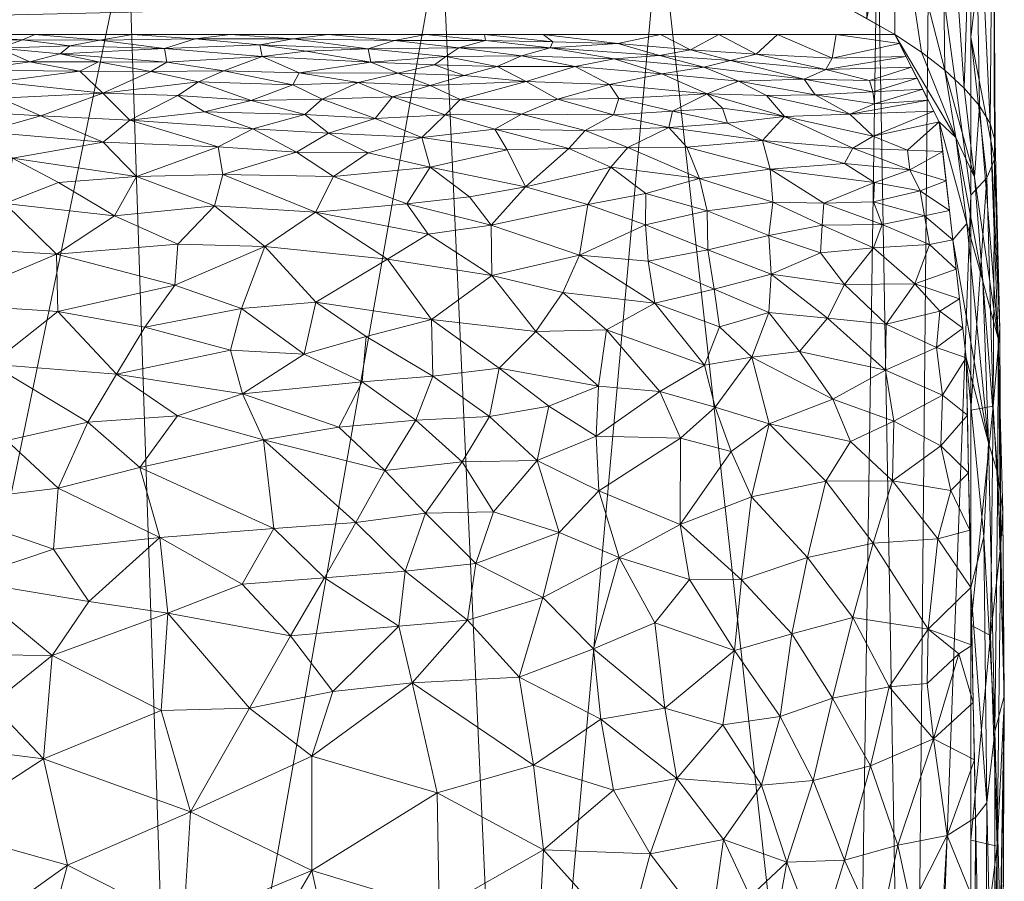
# Model space of a CAD drawing. Header units: millimetres. Extents: x -75 to 75, y 0 to 78.
# Tile 17 of 19: x 11 to 24, y 59 to 70. Entities that reach past the tile are written whole.
import ezdxf

# ---------------------------------------------------------------- set-up
doc = ezdxf.new("R2010")
doc.units = ezdxf.units.MM
doc.layers.add('A-GENM', color=13, linetype='Continuous')

# ---------------------------------------------------------------- blocks, each defined once
blk = doc.blocks.new('Model_FFAS1721-609XX0BF0 - Model_FFAS1721-609XX0BF0-472696-_3D_')
at = {"layer": 'A-GENM', "lineweight": 9}
mesh = blk.add_polyface(dxfattribs=at)
corners = [(-23.395, -40.469, -30.219), (-23.354, -40.469, -32.809), (-23.268, -40.469, -35.399), (-23.3, -50.903, -36.946), (-23.329, -59.919, -42.338), (-23.207, -65.872, -51.024), (-22.859, -68.925, -61.134), (-22.284, -70.058, -71.646), (-22.63, -69.827, -65.981), (-22.931, -69.597, -60.313), (-23.183, -69.365, -54.643), (-23.38, -69.136, -48.97), (-23.516, -68.905, -43.296), (-23.584, -68.675, -37.62), (-23.573, -68.441, -31.944), (-23.473, -68.2, -26.27), (-23.268, -67.977, -20.597), (-23.268, -44.956, -20.597), (-23.424, -42.714, -25.405), (-23.268, -56.84, -20.597), (-23.701, -61.487, -35.879), (-23.658, -63.454, -31.361), (-23.423, -66.864, -49.213), (-23.268, -62.408, -20.597), (-23.621, -66.12, -41.468), (-23.558, -65.245, -27.995), (-23.476, -49.518, -32.632), (-23.071, -68.723, -57.758), (-23.577, -61.032, -39.926), (-23.63, -54.166, -30.657), (-23.605, -55.952, -26.898), (-23.268, -50.898, -20.597), (-23.496, -49.378, -24.602), (-23.284, -45.749, -36.182), (-23.386, -47.892, -34.199), (-23.445, -54.3, -36.422), (-23.579, -55.363, -34.339), (-23.644, -66.237, -34.802), (-23.214, -67.611, -54.101), (-23.498, -64.77, -45.67), (-23.033, -67.398, -56.079), (-23.619, -64.367, -42.093), (-23.683, -63.878, -38.155), (-23.41, -41.591, -27.812), (-23.525, -47.966, -27.881), (-23.472, -45.812, -29.834), (-23.552, -50.88, -30.915), (-23.315, -68.211, -52.089), (-23.521, -62.275, -25.762), (-23.607, -59.547, -27.44), (-23.698, -61.382, -32.474), (-23.268, -59.624, -20.597), (-23.655, -58.265, -34.899), (-23.684, -57.601, -31.503), (-23.268, -65.193, -20.597), (-23.268, -62.895, -46.681), (-23.435, -63.551, -45.136), (-23.476, -60.108, -40.673), (-23.268, -53.869, -20.597), (-23.462, -53.47, -23.452), (-23.551, -52.722, -25.488), (-23.586, -51.787, -27.438), (-23.268, -47.927, -20.597), (-23.346, -43.835, -23.001), (-23.472, -46.309, -25.059), (-23.314, -55.411, -39.642)]
mesh.append_faces([[corners[k] for k in face] for face in [(54, 15, 16)]], dxfattribs={"vtx0": -1})
mesh.append_faces([[corners[k] for k in face] for face in [(8, 27, 7), (10, 47, 9), (14, 37, 13), (7, 27, 6), (15, 25, 14), (55, 57, 4), (40, 39, 5), (18, 64, 63), (4, 35, 65)]], dxfattribs={"vtx0": -1, "vtx1": -1})
mesh.append_faces([[corners[k] for k in face] for face in [(59, 49, 19), (24, 42, 41), (37, 25, 21), (28, 57, 56), (52, 53, 29), (22, 47, 24), (28, 39, 41), (15, 54, 25), (22, 27, 47), (47, 11, 24), (48, 25, 23), (27, 38, 6), (24, 41, 22), (41, 42, 20), (37, 14, 25), (36, 52, 29), (34, 1, 33), (21, 25, 48), (26, 34, 35), (21, 48, 49), (38, 27, 22), (61, 53, 60), (46, 45, 26), (36, 26, 35), (45, 0, 26), (20, 42, 50), (60, 59, 32), (32, 63, 64), (35, 34, 3), (1, 34, 26), (57, 36, 35), (52, 36, 28), (21, 24, 37), (12, 37, 24), (39, 38, 22), (39, 40, 38), (41, 39, 22), (55, 56, 57), (28, 41, 20), (24, 21, 42), (50, 21, 49), (46, 29, 44), (44, 29, 61), (46, 26, 36), (44, 43, 45), (29, 46, 36), (44, 45, 46), (9, 47, 27), (48, 51, 49), (30, 53, 50), (21, 50, 42), (30, 50, 49), (28, 20, 52), (53, 52, 20), (50, 53, 20), (60, 53, 30), (5, 39, 56), (39, 28, 56), (36, 57, 28), (35, 4, 57), (59, 60, 30), (49, 59, 30), (59, 31, 32), (61, 60, 32), (61, 32, 64), (53, 61, 29), (18, 44, 64), (61, 64, 44)]], dxfattribs={"vtx0": -1, "vtx1": -1, "vtx2": -1})
mesh.append_faces([[corners[k] for k in face] for face in [(37, 12, 13), (44, 18, 43), (26, 0, 1), (34, 33, 3), (35, 3, 65), (45, 43, 0), (47, 10, 11), (49, 51, 19), (48, 23, 51), (32, 17, 63)]], dxfattribs={"vtx0": -1, "vtx2": -1})
mesh.append_faces([[corners[k] for k in face] for face in [(55, 5, 56), (11, 12, 24), (8, 9, 27), (58, 31, 59, 19), (62, 17, 32, 31), (40, 6, 38), (54, 23, 25)]], dxfattribs={"vtx1": -1, "vtx2": -1})
mesh.append_faces([[corners[k] for k in face] for face in [(1, 2, 33)]], dxfattribs={"vtx2": -1})
mesh = blk.add_polyface(dxfattribs=at)
corners = [(-23.268, -44.956, -20.597), (-23.268, -67.977, -20.597), (-23.268, -70.024, -20.597), (-23.268, -72.07, -20.597), (-22.057, -71.736, -12.398), (-16.409, -71.489, -6.344), (-8.293, -71.419, -4.625), (0, -71.411, -4.447), (8.293, -71.419, -4.625), (16.409, -71.489, -6.344), (22.057, -71.736, -12.398), (23.268, -72.07, -20.597), (23.268, -70.024, -20.597), (23.268, -67.977, -20.597), (23.268, -44.956, -20.597), (21.97, -48.888, -12.165), (15.528, -51.77, -5.984), (5.655, -52.463, -4.498), (-3.799, -52.48, -4.461), (-12.991, -52.111, -5.253), (-21.722, -49.167, -11.565), (-22.727, -71.921, -16.933), (22.727, -71.921, -16.934), (18.749, -50.329, -9.075), (19.233, -71.612, -9.371), (-17.356, -50.639, -8.409), (10.592, -52.116, -5.241), (-8.395, -52.295, -4.857), (-12.351, -71.454, -5.485), (-4.147, -71.415, -4.536), (4.147, -71.415, -4.536), (-22.495, -47.061, -16.081), (22.619, -46.922, -16.381), (-19.233, -71.612, -9.371), (12.351, -71.454, -5.485), (0.928, -52.471, -4.48)]
mesh.append_faces([[corners[k] for k in face] for face in [(21, 1, 2, 3), (1, 31, 0)]], dxfattribs={"vtx0": -1})
mesh.append_faces([[corners[k] for k in face] for face in [(6, 27, 28), (22, 15, 10), (19, 28, 27), (9, 16, 34), (29, 27, 6), (10, 15, 24), (30, 35, 7), (26, 34, 16), (31, 4, 20), (23, 24, 15), (35, 30, 17)]], dxfattribs={"vtx0": -1, "vtx1": -1})
mesh.append_faces([[corners[k] for k in face] for face in [(21, 31, 1), (22, 13, 32)]], dxfattribs={"vtx0": -1, "vtx1": -1, "vtx2": -1})
mesh.append_faces([[corners[k] for k in face] for face in [(31, 21, 4), (20, 4, 33), (5, 19, 25), (33, 25, 20), (26, 8, 34), (19, 5, 28)]], dxfattribs={"vtx0": -1, "vtx2": -1})
mesh.append_faces([[corners[k] for k in face] for face in [(33, 5, 25), (29, 7, 18), (26, 17, 8), (35, 18, 7), (23, 16, 9), (18, 27, 29), (30, 8, 17), (32, 15, 22), (9, 24, 23)]], dxfattribs={"vtx1": -1, "vtx2": -1})
mesh.append_faces([[corners[k] for k in face] for face in [(13, 14, 32)]], dxfattribs={"vtx2": -1})
mesh.append_faces([[corners[k] for k in face] for face in [(22, 11, 12, 13)]], dxfattribs={"vtx3": -1})
mesh = blk.add_polyface(dxfattribs=at)
corners = [(-13.453, -57.064, -51.123), (-11.732, -57.504, -51.703), (-13.071, -58.538, -51.721), (-8.543, -57.383, -52.209), (-8.464, -58.852, -52.686), (-10.169, -58.301, -52.258), (-12.78, -61.304, -53.06), (-13.159, -59.99, -52.297), (-11.254, -60.679, -53.047), (-11.318, -58.383, -52.078), (-11.565, -59.3, -52.372), (-9.332, -60.919, -53.45), (-9.851, -62.034, -53.99), (-10.582, -61.384, -53.522), (-11.366, -62.017, -53.76), (-11.841, -62.716, -54.129), (-12.866, -62.564, -53.818), (-7.78, -60.804, -53.554), (-6.795, -62.012, -54.246), (-8.348, -61.816, -54.022), (-6.954, -57.992, -52.563), (-8.337, -59.896, -53.1), (-7.036, -59.814, -53.189), (-6.61, -58.905, -52.888), (-9.871, -59.776, -52.859), (-14.732, -59.229, -51.461), (-14.218, -58.352, -51.299), (-14.733, -60.71, -52.163), (-13.922, -61.334, -52.773), (-13.831, -62.94, -53.847), (-14.456, -62.272, -53.191), (-10.19, -62.991, -54.564), (-8.861, -62.99, -54.701), (-7.855, -62.495, -54.46), (-6.925, -62.809, -54.717), (-10.588, -56.944, -51.772), (-9.577, -57.198, -52.012), (-15.073, -57.69, -50.746)]
mesh.append_faces([[corners[k] for k in face] for face in [(0, 1, 2), (3, 4, 5), (6, 7, 8), (9, 5, 10), (11, 12, 13), (10, 8, 7), (9, 2, 1), (14, 15, 16), (17, 18, 19), (13, 12, 14), (20, 4, 3), (17, 21, 22), (4, 20, 23), (5, 4, 24), (10, 5, 24), (8, 10, 24), (10, 7, 2), (25, 2, 7), (2, 26, 0), (27, 25, 7), (28, 7, 6), (29, 30, 16), (30, 28, 16), (24, 21, 11), (8, 14, 6), (16, 6, 14), (31, 14, 12), (11, 17, 19), (22, 21, 4), (11, 19, 12), (8, 24, 11), (32, 12, 19), (12, 32, 31), (33, 18, 34), (11, 21, 17), (24, 4, 21), (4, 23, 22), (9, 35, 5), (3, 5, 36), (2, 9, 10), (0, 26, 37), (2, 25, 26), (7, 28, 27), (28, 6, 16), (31, 15, 14), (14, 8, 13), (11, 13, 8), (33, 32, 19), (18, 33, 19)]], dxfattribs={"vtx0": -1, "vtx1": -1, "vtx2": -1})
mesh = blk.add_polyface(dxfattribs=at)
corners = [(-21.226, -60.396, -46.817), (-21.966, -60.587, -45.865), (-21.632, -59.363, -45.516), (-21.295, -58.275, -45.465), (-22.077, -58.387, -44.149), (-20.799, -61.225, -47.993), (-21.477, -61.461, -47.289), (-20.063, -59.633, -47.918), (-20.884, -59.338, -46.658), (-20.408, -58.893, -47.1), (-23.149, -57.27, -41.073), (-22.889, -58.44, -42.586), (-23.322, -57.665, -40.99), (-22.715, -62.356, -46.524), (-23.11, -62.036, -45.445), (-22.703, -61.654, -45.756), (-22.786, -60.935, -44.888), (-23.314, -60.663, -43.424), (-22.959, -59.686, -43.413), (-22.21, -61.609, -46.419), (-21.746, -57.265, -44.19), (-21.739, -62.506, -47.943), (-23.329, -59.919, -42.338), (-22.32, -59.557, -44.493), (-20.947, -62.294, -48.691), (-20.206, -62.081, -49.366), (-20.298, -62.997, -50.07), (-20.65, -58.022, -46.363), (-21.07, -57.073, -45.324), (-20.556, -60.337, -47.701), (-22.495, -58.759, -43.607), (-22.357, -57.269, -42.973), (-20.054, -61.119, -48.825), (-23.325, -58.792, -41.664), (-22.842, -57.553, -42.089), (-23.268, -62.895, -46.681), (-23.283, -62.151, -45.595), (-23.298, -61.407, -44.509)]
mesh.append_faces([[corners[k] for k in face] for face in [(33, 18, 22)]], dxfattribs={"vtx0": -1, "vtx1": -1})
mesh.append_faces([[corners[k] for k in face] for face in [(0, 1, 2), (3, 2, 4), (0, 5, 6), (7, 8, 9), (10, 11, 12), (13, 14, 15), (16, 17, 18), (19, 16, 1), (20, 3, 4), (16, 15, 14), (13, 19, 21), (23, 2, 1), (24, 25, 26), (8, 3, 27), (27, 3, 28), (2, 3, 8), (0, 2, 8), (2, 23, 4), (8, 7, 29), (0, 6, 1), (30, 4, 23), (11, 30, 18), (19, 1, 6), (16, 23, 1), (21, 19, 6), (15, 19, 13), (24, 21, 6), (31, 4, 30), (24, 6, 5), (32, 5, 29), (5, 25, 24), (29, 5, 0), (5, 32, 25), (8, 29, 0), (18, 33, 11), (30, 34, 31), (18, 30, 23), (30, 11, 34), (16, 18, 23), (13, 36, 14), (16, 19, 15), (16, 14, 37), (27, 9, 8)]], dxfattribs={"vtx0": -1, "vtx1": -1, "vtx2": -1})
mesh.append_faces([[corners[k] for k in face] for face in [(13, 35, 36), (16, 37, 17)]], dxfattribs={"vtx0": -1, "vtx2": -1})
mesh.append_faces([[corners[k] for k in face] for face in [(17, 22, 18), (33, 12, 11), (36, 37, 14)]], dxfattribs={"vtx1": -1, "vtx2": -1})
mesh = blk.add_polyface(dxfattribs=at)
corners = [(-15.073, -57.69, -50.746), (-14.218, -58.352, -51.299), (-14.732, -59.229, -51.461), (-19.305, -61.333, -49.753), (-20.054, -61.119, -48.825), (-19.46, -60.422, -49.031), (-17.418, -61.734, -51.489), (-17.725, -62.765, -52.041), (-18.378, -62.102, -51.083), (-16.38, -58.729, -50.519), (-16.717, -57.186, -49.778), (-14.733, -60.71, -52.163), (-16.357, -60.235, -51.216), (-16.033, -61.661, -52.184), (-18.807, -58.301, -48.642), (-17.668, -58.294, -49.558), (-17.731, -59.497, -50.029), (-16.748, -62.474, -52.385), (-15.858, -62.397, -52.753), (-15.939, -63.106, -53.25), (-20.556, -60.337, -47.701), (-18.639, -60.271, -49.716), (-18.475, -61.189, -50.39), (-15.002, -61.549, -52.541), (-17.603, -60.595, -50.678), (-19.116, -59.445, -48.853), (-14.456, -62.272, -53.191), (-13.922, -61.334, -52.773), (-19.362, -57.207, -47.688), (-19.896, -58.427, -47.542), (-20.063, -59.633, -47.918), (-18.286, -57.209, -48.703), (-19.623, -63, -50.746), (-20.206, -62.081, -49.366), (-19.174, -62.438, -50.682), (-20.284, -57.062, -46.519), (-20.65, -58.022, -46.363), (-20.408, -58.893, -47.1), (-18.711, -63.286, -51.783), (-14.894, -63.019, -53.582)]
mesh.append_faces([[corners[k] for k in face] for face in [(0, 1, 2), (3, 4, 5), (6, 7, 8), (0, 9, 10), (9, 0, 2), (2, 11, 12), (11, 13, 12), (14, 15, 16), (17, 18, 19), (20, 5, 4), (5, 21, 22), (9, 2, 12), (13, 11, 23), (6, 22, 24), (6, 17, 7), (16, 9, 12), (9, 15, 10), (21, 24, 22), (16, 25, 14), (26, 23, 27), (28, 14, 29), (30, 29, 25), (14, 31, 15), (29, 14, 25), (9, 16, 15), (32, 33, 34), (5, 30, 25), (33, 4, 3), (21, 5, 25), (3, 5, 22), (25, 16, 21), (24, 21, 16), (16, 12, 24), (13, 24, 12), (24, 13, 6), (13, 18, 17), (8, 3, 22), (33, 3, 34), (35, 29, 36), (36, 29, 37), (20, 30, 5), (13, 17, 6), (8, 38, 34), (23, 18, 13), (39, 18, 26), (27, 23, 11), (18, 23, 26), (3, 8, 34), (6, 8, 22), (29, 30, 37)]], dxfattribs={"vtx0": -1, "vtx1": -1, "vtx2": -1})
mesh = blk.add_polyface(dxfattribs=at)
corners = [(-22.004, -63.471, -48.753), (-21.739, -62.506, -47.943), (-21.15, -63.283, -49.453), (-22.16, -65.711, -52.166), (-21.479, -65.333, -51.954), (-21.049, -65.952, -53.347), (-23.268, -62.895, -46.681), (-22.715, -62.356, -46.524), (-22.842, -63.525, -47.853), (-20.947, -62.294, -48.691), (-20.428, -64.071, -51.076), (-20.654, -65.016, -52.106), (-21.391, -64.273, -50.423), (-22.9, -65.389, -50.872), (-22.88, -64.729, -49.686), (-22.27, -65.05, -50.857), (-19.957, -65.23, -52.972), (-20.164, -64.659, -52.035), (-18.449, -64.148, -52.806), (-19.501, -63.713, -51.539), (-18.711, -63.286, -51.783), (-19.623, -63, -50.746), (-20.431, -65.877, -53.625), (-23.253, -63.639, -47.766), (-20.298, -62.997, -50.07), (-18.413, -64.854, -53.613), (-19.505, -64.83, -52.796), (-21.708, -64.788, -50.888), (-22.253, -64.277, -49.618), (-19.237, -65.433, -53.794), (-23.223, -65.128, -49.938), (-23.238, -64.383, -48.852), (-23.009, -64.153, -48.535), (-23.207, -65.872, -51.024), (-19.818, -65.774, -53.886), (-20.206, -62.081, -49.366), (-19.174, -62.438, -50.682)]
mesh.append_faces([[corners[k] for k in face] for face in [(0, 1, 2), (3, 4, 5), (6, 7, 8), (2, 1, 9), (10, 11, 12), (13, 14, 15), (16, 11, 17), (18, 19, 20), (10, 17, 11), (21, 20, 19), (11, 16, 22), (12, 0, 2), (13, 15, 3), (7, 1, 0), (10, 2, 24), (2, 10, 12), (24, 19, 10), (18, 25, 26), (17, 19, 26), (27, 11, 4), (12, 27, 28), (16, 26, 29), (2, 9, 24), (19, 24, 21), (26, 19, 18), (30, 14, 13), (4, 3, 15), (27, 4, 15), (22, 4, 11), (28, 15, 14), (8, 7, 0), (23, 8, 32), (8, 0, 28), (28, 14, 32), (12, 28, 0), (19, 17, 10), (16, 17, 26), (26, 25, 29), (16, 34, 22), (34, 16, 29), (35, 21, 24), (20, 21, 36), (28, 27, 15), (11, 27, 12), (28, 32, 8), (31, 32, 14)]], dxfattribs={"vtx0": -1, "vtx1": -1, "vtx2": -1})
mesh.append_faces([[corners[k] for k in face] for face in [(14, 30, 31), (13, 33, 30)]], dxfattribs={"vtx0": -1, "vtx2": -1})
mesh.append_faces([[corners[k] for k in face] for face in [(23, 6, 8), (31, 23, 32)]], dxfattribs={"vtx1": -1, "vtx2": -1})
mesh = blk.add_polyface(dxfattribs=at)
corners = [(-17.65, -64.542, -53.728), (-17.083, -63.877, -53.371), (-16.679, -64.523, -54.211), (-14.105, -64.81, -55.415), (-15.302, -63.738, -54.027), (-14.241, -63.66, -54.301), (-17.725, -62.765, -52.041), (-16.748, -62.474, -52.385), (-16.854, -63.207, -52.9), (-15.675, -64.413, -54.519), (-12.761, -63.543, -54.566), (-13.831, -62.94, -53.847), (-15.08, -64.973, -55.311), (-16.077, -65.062, -55.058), (-16.205, -63.859, -53.776), (-15.939, -63.106, -53.25), (-12.502, -64.448, -55.403), (-14.456, -62.272, -53.191), (-14.894, -63.019, -53.582), (-12.992, -65.119, -55.992), (-13.833, -65.404, -56.138), (-15.383, -65.559, -55.901), (-18.446, -65.503, -54.417), (-17.158, -65.736, -55.433), (-17.633, -66.21, -55.895), (-18.413, -64.854, -53.613), (-18.449, -64.148, -52.806), (-18.711, -63.286, -51.783), (-17.937, -63.61, -52.624), (-17.802, -65.245, -54.459), (-18.378, -62.102, -51.083), (-15.858, -62.397, -52.753), (-13.676, -65.97, -56.881), (-14.63, -65.92, -56.59), (-16.3, -65.633, -55.665), (-17.031, -65.11, -54.698), (-19.237, -65.433, -53.794), (-15.435, -66.145, -56.67), (-18.548, -66.231, -55.439)]
mesh.append_faces([[corners[k] for k in face] for face in [(0, 1, 2), (3, 4, 5), (6, 7, 8), (3, 9, 4), (10, 5, 11), (3, 12, 9), (9, 12, 13), (4, 14, 15), (3, 5, 16), (17, 11, 18), (19, 20, 3), (12, 20, 21), (22, 23, 24), (25, 26, 0), (9, 13, 2), (27, 28, 26), (22, 29, 23), (6, 27, 30), (8, 7, 15), (6, 8, 28), (14, 8, 15), (8, 1, 28), (6, 28, 27), (0, 28, 1), (14, 4, 9), (18, 4, 15), (2, 14, 9), (14, 1, 8), (4, 18, 5), (31, 18, 15), (5, 18, 11), (20, 32, 33), (20, 12, 3), (13, 12, 21), (34, 13, 21), (13, 35, 2), (0, 2, 35), (2, 1, 14), (25, 29, 22), (0, 26, 28), (29, 0, 35), (25, 22, 36), (0, 29, 25), (29, 35, 23), (35, 13, 34), (34, 21, 37), (35, 34, 23), (33, 37, 21), (20, 33, 21), (38, 36, 22)]], dxfattribs={"vtx0": -1, "vtx1": -1, "vtx2": -1})
mesh = blk.add_polyface(dxfattribs=at)
corners = [(-11.422, -67.212, -59.131), (-12.955, -66.813, -58.256), (-11.443, -66.47, -57.922), (-10.753, -67.868, -60.507), (-9.907, -67.305, -59.411), (-10.781, -64.8, -55.994), (-9.705, -63.973, -55.362), (-9.759, -64.674, -55.976), (-10.578, -65.79, -57.101), (-9.906, -66.569, -58.199), (-10.19, -62.991, -54.564), (-11.384, -63.393, -54.695), (-9.654, -66.05, -57.5), (-12.202, -65.658, -56.746), (-12.176, -67.711, -60.044), (-11.449, -68.142, -61.118), (-10.854, -68.458, -62.009), (-12.461, -68.217, -61.224), (-11.446, -64.183, -55.333), (-12.761, -63.543, -54.566), (-9.366, -68.232, -61.444), (-10.489, -68.797, -63.095), (-12.03, -68.664, -62.573), (-12.996, -67.343, -59.193), (-12.569, -66.269, -57.488), (-13.676, -65.97, -56.881), (-11.83, -65.036, -56.098), (-12.502, -64.448, -55.403), (-9.302, -65.272, -56.614), (-12.992, -65.119, -55.992), (-13.577, -68.244, -61.165), (-13.469, -67.838, -60.166), (-13.517, -68.603, -62.232), (-11.841, -62.716, -54.129), (-9.317, -68.573, -62.401), (-13.831, -62.94, -53.847), (-12.866, -62.564, -53.818), (-14.241, -63.66, -54.301), (-13.82, -66.509, -57.62), (-9.642, -67.822, -60.46), (-13.833, -65.404, -56.138), (-14.105, -64.81, -55.415)]
mesh.append_faces([[corners[k] for k in face] for face in [(0, 1, 2), (3, 0, 4), (5, 6, 7), (8, 9, 2), (10, 6, 11), (8, 12, 9), (8, 2, 13), (0, 9, 4), (3, 14, 0), (15, 16, 17), (18, 6, 5), (11, 18, 19), (2, 9, 0), (16, 3, 20), (3, 15, 14), (16, 21, 22), (14, 23, 0), (2, 24, 13), (24, 25, 13), (26, 27, 18), (5, 28, 8), (26, 8, 13), (5, 26, 18), (29, 27, 26), (17, 30, 31), (22, 17, 16), (0, 23, 1), (31, 14, 17), (30, 17, 32), (32, 17, 22), (10, 11, 33), (21, 16, 34), (19, 35, 36), (19, 36, 33), (37, 19, 27), (19, 33, 11), (14, 15, 17), (3, 16, 15), (2, 1, 24), (24, 1, 38), (4, 39, 3), (28, 5, 7), (8, 26, 5), (29, 26, 13), (40, 13, 25), (41, 27, 29), (13, 40, 29), (19, 18, 27), (6, 18, 11), (31, 23, 14)]], dxfattribs={"vtx0": -1, "vtx1": -1, "vtx2": -1})
mesh = blk.add_polyface(dxfattribs=at)
corners = [(-22.544, -66.829, -54.503), (-22.005, -67.297, -56.071), (-22.731, -67.338, -55.81), (-21.63, -66.819, -54.893), (-20.652, -67.455, -56.9), (-21.342, -67.587, -57.101), (-21.32, -67.232, -56.076), (-19.86, -67.269, -56.744), (-19.853, -67.773, -58.05), (-19.053, -67.591, -57.895), (-21.41, -66.383, -53.992), (-20.65, -66.457, -54.565), (-20.68, -66.954, -55.627), (-19.088, -67.123, -56.801), (-22.119, -67.597, -56.999), (-22.865, -66.476, -53.288), (-22.172, -66.308, -53.425), (-23.164, -66.253, -52.287), (-23.12, -66.635, -53.551), (-18.548, -66.231, -55.439), (-19.818, -65.774, -53.886), (-19.237, -65.433, -53.794), (-19.174, -66.578, -55.671), (-19.942, -66.761, -55.58), (-20.013, -66.271, -54.594), (-22.16, -65.711, -52.166), (-22.821, -66.006, -52.249), (-22.666, -67.709, -57.093), (-22.99, -67.78, -57.343), (-23.033, -67.398, -56.079), (-23.077, -67.017, -54.815), (-21.049, -65.952, -53.347), (-20.431, -65.877, -53.625), (-18.197, -67.202, -57.408), (-21.479, -65.333, -51.954), (-22.9, -65.389, -50.872), (-23.207, -65.872, -51.024)]
mesh.append_faces([[corners[k] for k in face] for face in [(17, 15, 18)]], dxfattribs={"vtx0": -1, "vtx1": -1})
mesh.append_faces([[corners[k] for k in face] for face in [(0, 1, 2), (1, 0, 3), (4, 5, 6), (7, 8, 4), (8, 7, 9), (10, 11, 12), (13, 9, 7), (14, 2, 1), (15, 16, 0), (19, 20, 21), (22, 13, 23), (24, 23, 11), (25, 16, 26), (2, 27, 29), (0, 16, 3), (0, 2, 30), (17, 26, 15), (11, 10, 31), (12, 4, 6), (4, 12, 7), (23, 7, 12), (11, 23, 12), (22, 23, 24), (10, 12, 3), (24, 32, 20), (3, 16, 10), (25, 10, 16), (23, 13, 7), (22, 33, 13), (32, 11, 31), (22, 24, 20), (11, 32, 24), (32, 31, 34), (35, 26, 36), (26, 35, 25), (10, 25, 31), (6, 5, 1), (1, 3, 6), (12, 6, 3), (16, 15, 26), (18, 15, 0), (2, 14, 27), (5, 14, 1), (20, 19, 22)]], dxfattribs={"vtx0": -1, "vtx1": -1, "vtx2": -1})
mesh.append_faces([[corners[k] for k in face] for face in [(27, 28, 29), (0, 30, 18), (2, 29, 30), (26, 17, 36)]], dxfattribs={"vtx0": -1, "vtx2": -1})
mesh = blk.add_polyface(dxfattribs=at)
corners = [(-14.124, -67.311, -58.94), (-15.71, -67.15, -58.246), (-14.785, -66.591, -57.528), (-18.06, -68.581, -61.188), (-17.499, -68.084, -59.811), (-17.26, -68.563, -61.358), (-17.063, -66.935, -57.376), (-17.053, -67.589, -58.721), (-18.197, -67.202, -57.408), (-14.781, -67.759, -59.748), (-13.469, -67.838, -60.166), (-16.772, -67.956, -59.706), (-16.264, -68.339, -60.912), (-12.996, -67.343, -59.193), (-16.281, -66.368, -56.716), (-15.962, -67.865, -59.714), (-17.633, -66.21, -55.895), (-13.82, -66.509, -57.62), (-15.435, -66.145, -56.67), (-14.63, -65.92, -56.59), (-16.3, -65.633, -55.665), (-17.158, -65.736, -55.433), (-12.955, -66.813, -58.256), (-13.577, -68.244, -61.165), (-15.012, -68.22, -60.857), (-16.24, -67.474, -58.741), (-14.532, -68.535, -61.872), (-15.461, -68.526, -61.673), (-18.308, -67.856, -58.893), (-18.606, -68.341, -60.199), (-19.058, -67.998, -58.983), (-17.981, -66.717, -56.57), (-18.548, -66.231, -55.439), (-19.053, -67.591, -57.895), (-19.088, -67.123, -56.801), (-13.676, -65.97, -56.881), (-12.569, -66.269, -57.488), (-19.174, -66.578, -55.671), (-18.446, -65.503, -54.417)]
mesh.append_faces([[corners[k] for k in face] for face in [(0, 1, 2), (3, 4, 5), (6, 7, 8), (9, 0, 10), (11, 12, 4), (13, 10, 0), (6, 14, 1), (0, 9, 1), (7, 15, 11), (16, 14, 6), (17, 0, 2), (18, 19, 2), (20, 14, 21), (22, 13, 0), (10, 23, 9), (24, 15, 9), (1, 14, 2), (25, 9, 15), (1, 25, 6), (12, 15, 24), (25, 15, 7), (24, 26, 27), (12, 5, 4), (28, 8, 7), (29, 30, 28), (18, 2, 14), (2, 19, 17), (4, 28, 7), (31, 32, 16), (6, 31, 16), (6, 8, 31), (33, 34, 8), (8, 28, 33), (29, 28, 4), (9, 23, 24), (14, 16, 21), (23, 26, 24), (24, 27, 12), (6, 25, 7), (9, 25, 1), (12, 11, 15), (4, 7, 11), (4, 3, 29), (20, 18, 14), (19, 35, 17), (36, 17, 35), (0, 17, 22), (8, 37, 31), (32, 31, 37), (38, 16, 32)]], dxfattribs={"vtx0": -1, "vtx1": -1, "vtx2": -1})
mesh = blk.add_polyface(dxfattribs=at)
corners = [(-18.826, -68.596, -61.022), (-18.274, -68.815, -62.016), (-19.354, -68.854, -61.987), (-19.587, -68.597, -60.87), (-20.569, -68.684, -61.271), (-20.668, -68.315, -59.692), (-19.752, -68.192, -59.365), (-19.853, -67.773, -58.05), (-19.058, -67.998, -58.983), (-20.153, -69.721, -68.624), (-21.389, -69.604, -68.751), (-21.108, -69.478, -67.178), (-21.25, -69.275, -65.418), (-20.26, -69.452, -65.958), (-20.622, -69.268, -64.766), (-19.852, -69.289, -64.448), (-19.811, -69.633, -67.265), (-19.265, -69.548, -66.124), (-18.646, -69.742, -67.634), (-19.236, -69.784, -68.429), (-18.586, -69.412, -64.996), (-19.403, -69.067, -63.024), (-18.709, -69.229, -63.9), (-20.051, -69.104, -63.357), (-20.114, -68.91, -62.301), (-20.853, -68.995, -63.053), (-19.637, -69.858, -69.768), (-20.005, -70.058, -71.646), (-20.487, -69.804, -70.117), (-21.471, -69.753, -70.292), (-20.765, -70.058, -71.646), (-21.633, -68.386, -60.11), (-20.702, -67.885, -58.161), (-18.606, -68.341, -60.199), (-20.652, -67.455, -56.9), (-19.053, -67.591, -57.895), (-21.342, -67.587, -57.101), (-18.308, -67.856, -58.893), (-18.695, -69.942, -70.122), (-21.365, -67.873, -58.035), (-18.64, -69.018, -62.825), (-19.246, -70.058, -71.646)]
mesh.append_faces([[corners[k] for k in face] for face in [(27, 26, 41)]], dxfattribs={"vtx0": -1, "vtx1": -1})
mesh.append_faces([[corners[k] for k in face] for face in [(0, 1, 2), (3, 4, 5), (6, 7, 8), (9, 10, 11), (12, 13, 11), (13, 14, 15), (16, 17, 18), (19, 9, 16), (18, 19, 16), (17, 15, 20), (15, 21, 22), (21, 23, 24), (15, 17, 13), (23, 15, 25), (11, 16, 9), (13, 17, 16), (26, 27, 28), (9, 28, 10), (28, 9, 26), (29, 28, 30), (6, 3, 5), (11, 13, 16), (13, 12, 14), (25, 15, 14), (31, 5, 4), (4, 3, 2), (5, 32, 6), (7, 6, 32), (0, 6, 33), (34, 7, 32), (8, 7, 35), (36, 34, 32), (37, 8, 35), (6, 8, 33), (26, 19, 38), (5, 39, 32), (15, 22, 20), (40, 22, 21), (2, 40, 21), (2, 21, 24), (2, 3, 0), (24, 25, 4), (21, 15, 23), (25, 24, 23), (2, 24, 4), (19, 26, 9), (41, 26, 38), (6, 0, 3)]], dxfattribs={"vtx0": -1, "vtx1": -1, "vtx2": -1})
mesh.append_faces([[corners[k] for k in face] for face in [(27, 30, 28)]], dxfattribs={"vtx1": -1, "vtx2": -1})
mesh = blk.add_polyface(dxfattribs=at)
corners = [(-20.765, -70.058, -71.646), (-21.524, -70.058, -71.646), (-21.471, -69.753, -70.292), (-21.738, -68.587, -61.144), (-21.633, -68.386, -60.11), (-20.569, -68.684, -61.271), (-20.853, -68.995, -63.053), (-20.622, -69.268, -64.766), (-21.702, -69.026, -63.818), (-22.021, -69.158, -64.747), (-22.715, -69.208, -63.762), (-21.996, -69.315, -65.922), (-21.25, -69.275, -65.418), (-22.004, -68.742, -62.058), (-22.666, -67.709, -57.093), (-22.008, -67.889, -58.058), (-22.609, -68.035, -58.356), (-20.668, -68.315, -59.692), (-22.02, -68.143, -59.076), (-21.365, -67.873, -58.035), (-22.343, -69.943, -70.572), (-22.644, -69.35, -65.076), (-22.572, -69.492, -66.39), (-21.953, -69.463, -67.151), (-21.389, -69.604, -68.751), (-22.5, -69.633, -67.704), (-22.428, -69.775, -69.018), (-22.284, -70.058, -71.646), (-20.487, -69.804, -70.117), (-22.448, -68.562, -60.845), (-22.859, -68.925, -61.134), (-22.903, -68.543, -59.87), (-22.787, -69.067, -62.448), (-22.478, -68.306, -59.622), (-22.946, -68.162, -58.606), (-22.119, -67.597, -56.999), (-21.342, -67.587, -57.101), (-22.99, -67.78, -57.343), (-20.702, -67.885, -58.161), (-21.108, -69.478, -67.178)]
mesh.append_faces([[corners[k] for k in face] for face in [(21, 11, 22), (26, 2, 20), (32, 8, 10), (34, 33, 31), (25, 24, 26), (30, 13, 32)]], dxfattribs={"vtx0": -1, "vtx1": -1})
mesh.append_faces([[corners[k] for k in face] for face in [(3, 4, 5), (6, 7, 8), (8, 9, 10), (11, 9, 12), (6, 8, 13), (14, 15, 16), (17, 18, 19), (1, 20, 2), (23, 22, 11), (24, 25, 23), (24, 2, 26), (24, 28, 2), (8, 7, 12), (31, 33, 29), (3, 13, 29), (33, 16, 18), (15, 18, 16), (3, 29, 33), (33, 34, 16), (35, 36, 19), (3, 33, 4), (30, 29, 13), (37, 14, 16), (35, 15, 14), (6, 13, 3), (6, 3, 5), (17, 4, 18), (18, 15, 19), (33, 18, 4), (19, 36, 38), (12, 39, 11), (12, 9, 8), (23, 11, 39), (39, 24, 23), (21, 9, 11), (8, 32, 13), (35, 19, 15)]], dxfattribs={"vtx0": -1, "vtx1": -1, "vtx2": -1})
mesh.append_faces([[corners[k] for k in face] for face in [(29, 30, 31), (9, 21, 10), (16, 34, 37)]], dxfattribs={"vtx0": -1, "vtx2": -1})
mesh.append_faces([[corners[k] for k in face] for face in [(0, 1, 2), (25, 22, 23)]], dxfattribs={"vtx1": -1, "vtx2": -1})
mesh.append_faces([[corners[k] for k in face] for face in [(1, 27, 20)]], dxfattribs={"vtx2": -1})
mesh = blk.add_polyface(dxfattribs=at)
corners = [(-23.268, -72.07, -20.597), (-23.268, -70.024, -20.597), (-23.268, -67.977, -20.597), (-23.473, -68.2, -26.27), (-23.573, -68.441, -31.944), (-23.584, -68.675, -37.62), (-23.516, -68.905, -43.296), (-23.38, -69.136, -48.97), (-23.183, -69.365, -54.643), (-22.931, -69.597, -60.313), (-22.63, -69.827, -65.981), (-22.284, -70.058, -71.646), (-22.289, -72.101, -71.564), (-22.295, -74.144, -71.481), (-22.881, -73.73, -61.314), (-23.311, -73.315, -51.14), (-23.553, -72.9, -40.96), (-23.56, -72.485, -30.776)]
mesh.append_faces([[corners[k] for k in face] for face in [(3, 1, 2), (14, 12, 13), (12, 10, 11)]], dxfattribs={"vtx0": -1})
mesh.append_faces([[corners[k] for k in face] for face in [(4, 1, 3), (8, 15, 7), (9, 14, 8)]], dxfattribs={"vtx0": -1, "vtx1": -1})
mesh.append_faces([[corners[k] for k in face] for face in [(4, 17, 1), (12, 14, 9)]], dxfattribs={"vtx0": -1, "vtx1": -1, "vtx2": -1})
mesh.append_faces([[corners[k] for k in face] for face in [(16, 5, 6), (6, 15, 16)]], dxfattribs={"vtx0": -1, "vtx2": -1})
mesh.append_faces([[corners[k] for k in face] for face in [(16, 17, 5), (4, 5, 17), (14, 15, 8), (9, 10, 12), (6, 7, 15)]], dxfattribs={"vtx1": -1, "vtx2": -1})
mesh.append_faces([[corners[k] for k in face] for face in [(17, 0, 1)]], dxfattribs={"vtx2": -1})
mesh = blk.add_polyface(dxfattribs=at)
corners = [(-17.912, -69.22, -63.951), (-17.508, -69.451, -65.337), (-18.586, -69.412, -64.996), (-17.447, -69.78, -67.854), (-18.646, -69.742, -67.634), (-18.141, -69.644, -66.663), (-16.467, -69.772, -67.848), (-16.637, -69.885, -68.983), (-16.979, -69.982, -70.249), (-15.802, -69.982, -70.274), (-17.134, -69.644, -66.717), (-17.852, -69.962, -70.048), (-17.818, -69.884, -68.989), (-18.709, -69.229, -63.9), (-17.449, -69.025, -63.109), (-16.459, -69.019, -63.293), (-16.653, -69.215, -64.165), (-17.102, -68.83, -62.376), (-16.156, -68.723, -62.193), (-18.695, -69.942, -70.122), (-17.727, -70.058, -71.646), (-18.486, -70.058, -71.646), (-19.246, -70.058, -71.646), (-15.775, -69.25, -64.487), (-17.26, -68.563, -61.358), (-16.264, -68.339, -60.912), (-16.208, -70.058, -71.646), (-16.967, -70.058, -71.646), (-19.236, -69.784, -68.429), (-19.265, -69.548, -66.124), (-19.354, -68.854, -61.987), (-18.274, -68.815, -62.016), (-18.64, -69.018, -62.825), (-16.321, -69.665, -66.962), (-18.826, -68.596, -61.022), (-18.06, -68.581, -61.188), (-16.266, -69.397, -65.198), (-15.846, -69.558, -66.249), (-16.706, -69.528, -65.944), (-18.606, -68.341, -60.199)]
mesh.append_faces([[corners[k] for k in face] for face in [(0, 1, 2), (3, 4, 5), (6, 7, 3), (8, 7, 9), (3, 5, 10), (8, 11, 12), (2, 13, 0), (5, 2, 1), (1, 10, 5), (14, 15, 16), (17, 18, 15), (15, 23, 16), (24, 25, 18), (19, 11, 20), (7, 8, 12), (3, 7, 12), (9, 26, 8), (3, 12, 4), (6, 3, 10), (28, 12, 19), (4, 29, 5), (5, 29, 2), (30, 31, 32), (33, 6, 10), (31, 34, 35), (14, 17, 15), (0, 13, 32), (16, 1, 0), (36, 37, 38), (12, 28, 4), (38, 10, 1), (33, 38, 37), (16, 23, 36), (10, 38, 33), (36, 38, 1), (1, 16, 36), (14, 16, 0), (32, 14, 0), (31, 35, 17), (31, 17, 14), (18, 17, 24), (11, 8, 27), (19, 12, 11), (32, 31, 14), (35, 34, 39), (17, 35, 24)]], dxfattribs={"vtx0": -1, "vtx1": -1, "vtx2": -1})
mesh.append_faces([[corners[k] for k in face] for face in [(8, 26, 27)]], dxfattribs={"vtx0": -1, "vtx2": -1})
mesh.append_faces([[corners[k] for k in face] for face in [(19, 20, 21, 22)]], dxfattribs={"vtx0": -1, "vtx3": -1})
mesh.append_faces([[corners[k] for k in face] for face in [(27, 20, 11)]], dxfattribs={"vtx1": -1, "vtx2": -1})
mesh = blk.add_polyface(dxfattribs=at)
corners = [(-14.086, -69.771, -67.996), (-14.567, -69.563, -66.404), (-13.592, -69.588, -66.644), (-14.659, -69.842, -68.632), (-14.057, -69.925, -69.56), (-16.637, -69.885, -68.983), (-15.462, -69.872, -68.905), (-15.802, -69.982, -70.274), (-14.866, -69.22, -64.463), (-14.642, -69.023, -63.618), (-13.945, -69.204, -64.493), (-15.552, -68.969, -63.253), (-15.775, -69.25, -64.487), (-15.333, -69.438, -65.559), (-15.496, -69.699, -67.305), (-14.489, -70.001, -70.599), (-13.675, -70.058, -71.646), (-14.941, -70.058, -71.646), (-14.486, -69.405, -65.461), (-13.342, -69.055, -63.899), (-12.995, -69.268, -64.88), (-15.846, -69.558, -66.249), (-16.321, -69.665, -66.962), (-16.156, -68.723, -62.193), (-16.459, -69.019, -63.293), (-12.821, -69.878, -69.06), (-16.208, -70.058, -71.646), (-16.467, -69.772, -67.848), (-13.221, -70.001, -70.606), (-13.517, -68.603, -62.232), (-13.967, -68.835, -62.972), (-14.532, -68.535, -61.872), (-15.461, -68.526, -61.673), (-16.264, -68.339, -60.912), (-14.947, -68.782, -62.636), (-13.577, -68.244, -61.165), (-13.265, -69.443, -65.779), (-16.266, -69.397, -65.198), (-12.854, -69.701, -67.487)]
mesh.append_faces([[corners[k] for k in face] for face in [(26, 7, 17)]], dxfattribs={"vtx0": -1, "vtx1": -1})
mesh.append_faces([[corners[k] for k in face] for face in [(0, 1, 2), (3, 0, 4), (5, 6, 7), (8, 9, 10), (9, 8, 11), (12, 8, 13), (1, 0, 14), (18, 1, 13), (10, 19, 20), (13, 1, 21), (21, 14, 22), (23, 11, 24), (4, 0, 25), (0, 3, 14), (6, 15, 7), (15, 6, 4), (27, 6, 5), (14, 27, 22), (28, 16, 15), (29, 30, 31), (6, 27, 14), (32, 23, 33), (11, 23, 34), (25, 28, 4), (7, 15, 17), (28, 15, 4), (31, 35, 29), (9, 11, 34), (12, 11, 8), (30, 9, 34), (10, 9, 19), (18, 10, 36), (36, 10, 20), (13, 21, 37), (1, 14, 21), (12, 13, 37), (18, 13, 8), (11, 12, 24), (10, 18, 8), (2, 18, 36), (0, 2, 38), (18, 2, 1), (4, 6, 3), (14, 3, 6), (9, 30, 19), (31, 30, 34), (32, 31, 34), (23, 32, 34)]], dxfattribs={"vtx0": -1, "vtx1": -1, "vtx2": -1})
mesh.append_faces([[corners[k] for k in face] for face in [(15, 16, 17)]], dxfattribs={"vtx0": -1, "vtx2": -1})
mesh = blk.add_polyface(dxfattribs=at)
corners = [(-11.728, -69.583, -66.692), (-11.969, -69.704, -67.537), (-12.644, -69.577, -66.621), (-11.598, -69.912, -69.445), (-10.985, -69.988, -70.417), (-11.985, -69.984, -70.369), (-13.517, -68.603, -62.232), (-12.372, -68.947, -63.547), (-13.967, -68.835, -62.972), (-12.026, -69.298, -65.084), (-11.08, -69.705, -67.564), (-12.821, -69.878, -69.06), (-12.854, -69.701, -67.487), (-11.472, -69.808, -68.402), (-13.221, -70.001, -70.606), (-10.656, -69.444, -65.888), (-12.03, -68.664, -62.573), (-10.1, -69.725, -67.719), (-10.677, -69.883, -69.135), (-10.307, -69.594, -66.792), (-9.765, -69.864, -68.937), (-14.086, -69.771, -67.996), (-13.592, -69.588, -66.644), (-13.265, -69.443, -65.779), (-11.142, -70.058, -71.646), (-12.408, -70.058, -71.646), (-13.675, -70.058, -71.646), (-12.995, -69.268, -64.88), (-11.222, -69.004, -63.83), (-9.981, -69.076, -64.156), (-10.699, -69.235, -64.832), (-13.342, -69.055, -63.899), (-9.432, -69.653, -67.191), (-9.309, -69.514, -66.295), (-9.403, -69.328, -65.292), (-10.489, -68.797, -63.095), (-9.876, -70.058, -71.646), (-10.106, -69.961, -70.048)]
mesh.append_faces([[corners[k] for k in face] for face in [(24, 4, 36)]], dxfattribs={"vtx0": -1, "vtx1": -1})
mesh.append_faces([[corners[k] for k in face] for face in [(0, 1, 2), (3, 4, 5), (6, 7, 8), (0, 2, 9), (10, 1, 0), (11, 12, 13), (5, 14, 11), (9, 15, 0), (6, 16, 7), (10, 17, 18), (0, 15, 19), (18, 17, 20), (13, 18, 3), (21, 12, 11), (2, 22, 23), (11, 13, 3), (9, 27, 7), (28, 29, 30), (30, 9, 28), (5, 25, 14), (7, 16, 28), (31, 7, 27), (9, 23, 27), (9, 7, 28), (7, 31, 8), (19, 32, 17), (19, 17, 10), (33, 19, 15), (30, 34, 15), (35, 29, 28), (16, 35, 28), (34, 30, 29), (9, 30, 15), (18, 20, 37), (4, 3, 18), (18, 13, 10), (4, 18, 37), (11, 3, 5), (36, 4, 37), (24, 5, 4), (1, 10, 13), (19, 10, 0), (13, 12, 1), (1, 12, 2), (22, 2, 12), (9, 2, 23)]], dxfattribs={"vtx0": -1, "vtx1": -1, "vtx2": -1})
mesh.append_faces([[corners[k] for k in face] for face in [(5, 24, 25), (14, 25, 26)]], dxfattribs={"vtx0": -1, "vtx2": -1})
mesh = blk.add_polyface(dxfattribs=at)
corners = [(-22.284, -70.058, -71.646), (-21.389, -70.564, -84.039), (-20.331, -71.068, -96.418), (-20.338, -73.111, -96.335), (-20.346, -75.154, -96.253), (-21.402, -74.651, -83.873), (-22.295, -74.144, -71.481), (-22.289, -72.101, -71.564), (-21.921, -70.263, -76.672), (-21.933, -74.35, -76.506)]
mesh.append_faces([[corners[k] for k in face] for face in [(3, 1, 2)]], dxfattribs={"vtx0": -1})
mesh.append_faces([[corners[k] for k in face] for face in [(8, 9, 7), (3, 5, 1)]], dxfattribs={"vtx0": -1, "vtx1": -1, "vtx2": -1})
mesh.append_faces([[corners[k] for k in face] for face in [(1, 5, 9)]], dxfattribs={"vtx0": -1, "vtx2": -1})
mesh.append_faces([[corners[k] for k in face] for face in [(4, 5, 3)]], dxfattribs={"vtx1": -1})
mesh.append_faces([[corners[k] for k in face] for face in [(8, 1, 9)]], dxfattribs={"vtx1": -1, "vtx2": -1})
mesh.append_faces([[corners[k] for k in face] for face in [(7, 0, 8), (9, 6, 7)]], dxfattribs={"vtx2": -1})
mesh = blk.add_polyface(dxfattribs=at)
corners = [(0, -71.63, -110.184), (-9.457, -71.628, -110.143), (-17.64, -71.438, -105.477), (-20.331, -71.068, -96.418), (-21.389, -70.564, -84.039), (-22.284, -70.058, -71.646), (-11.142, -70.058, -71.646), (0, -70.058, -71.646), (11.142, -70.058, -71.646), (22.284, -70.058, -71.646), (21.389, -70.564, -84.039), (20.331, -71.068, -96.418), (17.64, -71.438, -105.477), (9.457, -71.628, -110.143)]
mesh.append_faces([[corners[k] for k in face] for face in [(10, 7, 8, 9)]], dxfattribs={"vtx0": -1})
mesh.append_faces([[corners[k] for k in face] for face in [(1, 3, 0)]], dxfattribs={"vtx0": -1, "vtx1": -1})
mesh.append_faces([[corners[k] for k in face] for face in [(11, 0, 7), (0, 3, 7)]], dxfattribs={"vtx0": -1, "vtx1": -1, "vtx2": -1})
mesh.append_faces([[corners[k] for k in face] for face in [(7, 3, 4)]], dxfattribs={"vtx0": -1, "vtx2": -1})
mesh.append_faces([[corners[k] for k in face] for face in [(13, 0, 11), (10, 11, 7)]], dxfattribs={"vtx1": -1, "vtx2": -1})
mesh.append_faces([[corners[k] for k in face] for face in [(1, 2, 3), (11, 12, 13)]], dxfattribs={"vtx2": -1})
mesh.append_faces([[corners[k] for k in face] for face in [(4, 5, 6, 7)]], dxfattribs={"vtx3": -1})

msp = doc.modelspace()

# ---------------------------------------------------------------- block references
at = {"layer": 'A-GENM', "lineweight": 9, "rotation": 180}
msp.add_blockref('Model_FFAS1721-609XX0BF0 - Model_FFAS1721-609XX0BF0-472696-_3D_', (0, 0), dxfattribs=at)

doc.saveas('drawing.dxf')
